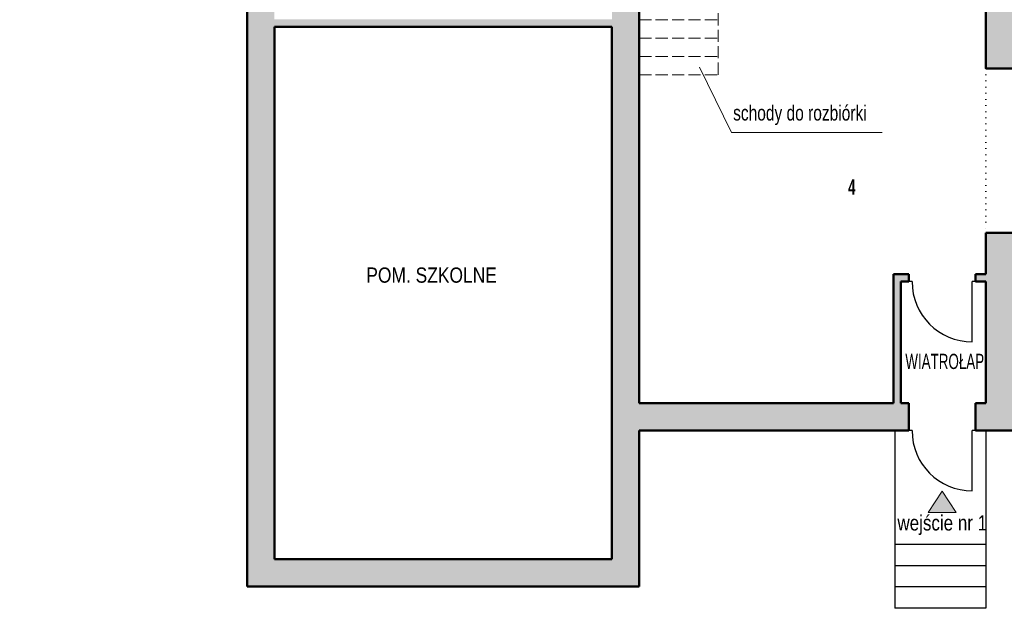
# Model space of a CAD drawing. Header units: centimetres. Extents: x -1289 to 2012, y -2118 to 998.
# Tile 1 of 8: x -1240 to 379, y -1846 to -879. Entities that reach past the tile are written whole.
import ezdxf

# ---------------------------------------------------------------- set-up
doc = ezdxf.new("R2010")
doc.units = ezdxf.units.CM
doc.linetypes.add('PUNKT2_S9', pattern=[10, 0, -10])
doc.linetypes.add('VERDECKT2_S2', pattern=[27, 20, -7])
doc.layers.add('Standard', color=7, linetype='Continuous', lineweight=25)
doc.styles.add('ARIAL', font='ARIAL.TTF')

# ---------------------------------------------------------------- blocks, each defined once
blk = doc.blocks.new('OBIEKTY_ZLOZONE_0')
at = {"layer": 'Standard', "color": 7, "linetype": 'ByBlock', "lineweight": 25}
for p, q in [((227.5, -1554.3), (222, -1554.3)), ((326.5, -1653.3), (326.5, -1554.3)), ((332, -1554.3), (326.5, -1554.3))]:
    blk.add_line(p, q, dxfattribs=at)
blk.add_arc((326.5, -1554.3), 99, 180, 270, dxfattribs=at)
blk = doc.blocks.new('OBIEKTY_ZLOZONE_1')
at = {"layer": 'Standard', "color": 7, "linetype": 'ByBlock', "lineweight": 25}
for p, q in [((227.5, -1309.3), (222, -1309.3)), ((326.5, -1408.3), (326.5, -1309.3)), ((332, -1309.3), (326.5, -1309.3))]:
    blk.add_line(p, q, dxfattribs=at)
blk.add_arc((326.5, -1309.3), 99, 180, 270, dxfattribs=at)

msp = doc.modelspace()

# ---------------------------------------------------------------- hatches: boundary and pattern name
at = {"layer": 'Standard', "linetype": 'ByBlock', "lineweight": 13}
h = msp.add_hatch(color=254, dxfattribs=at)
h.paths.add_polyline_path([(-120.1, 299.7), (-120.1, 259.7), (-80.1, 259.7), (-80.1, 299.7)])
h.paths.add_polyline_path([(993.9, 200.1), (993.9, 280.1), (955.9, 280.1), (955.9, 200.1)])
h.paths.add_polyline_path([(993.9, -79.9), (993.9, 0.1), (955.9, 0.1), (955.9, -79.9)])
h.paths.add_polyline_path([(558.9, -392.3), (558.9, -416.1), (570.9, -416.1), (570.9, -380.3), (518, -380.3), (518, -392.3)])
h.paths.add_polyline_path([(189.9, 555.7), (145.9, 555.7), (145.9, 517.7), (189.9, 517.7)])
h.paths.add_polyline_path([(-420.1, 492.7), (-378.1, 492.7), (-378.1, 517.7), (-220.1, 517.7), (-220.1, 555.7), (-378.1, 555.7), (-378.1, 627.7), (-420.1, 627.7)])
h.paths.add_polyline_path([(-1015.1, 919.7), (-1015.1, 881.7), (-420.1, 881.7), (-420.1, 804.7), (-378.1, 804.7), (-378.1, 998), (-420.1, 998), (-420.1, 919.7)])
h.paths.add_polyline_path([(-1110.1, 265.7), (-1110.1, 307.7), (-1135.1, 307.7), (-1135.1, 881.7), (-1115.1, 881.7), (-1115.1, 919.7), (-1160.1, 919.7), (-1160.1, 307.7), (-1240, 307.7), (-1240, 265.7)])
h.paths.add_polyline_path([(-866.1, 33.7), (-866.1, -59.3), (-821.1, -59.3), (-821.1, 33.7)])
h.paths.add_polyline_path([(-821.1, 155.7), (-866.1, 155.7), (-866.1, 138.7), (-821.1, 138.7)])
h.paths.add_polyline_path([(-29.1, -497.3), (-29.1, -509.3), (208.9, -509.3), (208.9, -497.3)])
h.paths.add_polyline_path([(351.9, 317.7), (323.9, 317.7), (323.9, 259.7), (351.9, 259.7), (351.9, -497.3), (308.9, -497.3), (308.9, -509.3), (351.9, -509.3), (351.9, -524.3), (393.9, -524.3), (393.9, -392.3), (418, -392.3), (418, -380.3), (393.9, -380.3), (393.9, 517.7), (955.9, 517.7), (955.9, 480.1), (993.9, 480.1), (993.9, 555.7), (315.9, 555.7), (315.9, 517.7), (351.9, 517.7)])
h.paths.add_polyline_path([(-221.1, -74.3), (-266.1, -74.3), (-266.1, -90.3), (-236.7, -90.3), (-236.7, -105.3), (-266.1, -105.3), (-266.1, -134.3), (-221.1, -134.3)])
h.paths.add_polyline_path([(-266.1, 220.7), (-221.1, 220.7), (-221.1, 265.7), (-266.1, 265.7)])
h.paths.add_polyline_path([(-821.1, 220.7), (-378.1, 220.7), (-378.1, 332.7), (-420.1, 332.7), (-420.1, 307.7), (-900.1, 307.7), (-900.1, 265.7), (-866.1, 265.7), (-866.1, 210.7), (-821.1, 210.7)])
h.paths.add_polyline_path([(-266.1, -315.3), (-236.7, -315.3), (-236.7, -330.3), (-266.1, -330.3), (-266.1, -343.3), (-821.1, -343.3), (-821.1, -274.3), (-866.1, -274.3), (-866.1, -1810.3), (-221.1, -1810.3), (-221.1, -1554.3), (222, -1554.3), (222, -1509.3), (208.9, -1509.3), (208.9, -1309.3), (222, -1309.3), (222, -1297.3), (196.9, -1297.3), (196.9, -1509.3), (-221.1, -1509.3), (-221.1, -254.3), (-266.1, -254.3)])
h.paths.add_polyline_path([(-821.1, -878.3), (-821.1, -608.3), (-266.1, -608.3), (-266.1, -878.3)], flags=16)
h.paths.add_polyline_path([(-266.1, -596.3), (-821.1, -596.3), (-821.1, -355.3), (-266.1, -355.3)], flags=16)
h.paths.add_polyline_path([(-266.1, -1765.3), (-821.1, -1765.3), (-821.1, -890.3), (-266.1, -890.3)], flags=16)
at = {"layer": 'Standard', "linetype": 'ByBlock', "lineweight": 25}
h = msp.add_hatch(color=254, dxfattribs=at)
h.paths.add_polyline_path([(993.9, -279.9), (955.9, -279.9), (955.9, -380.3), (570.9, -380.3), (570.9, -392.3), (955.9, -392.3), (955.9, -413.9), (993.9, -413.9)])
h.paths.add_polyline_path([(558.9, -642.3), (393.9, -642.3), (393.9, -624.3), (348.9, -624.3), (348.9, -959.3), (832.2, -959.3), (832.2, -934.3), (393.9, -934.3), (393.9, -654.3), (955.9, -654.3), (955.9, -687.9), (993.9, -687.9), (993.9, -613.9), (955.9, -613.9), (955.9, -642.3), (570.9, -642.3), (570.9, -516.1), (558.9, -516.1)])
h.paths.add_polyline_path([(955.9, -959.3), (955.9, -1229.3), (645.8, -1229.3), (645.8, -1254.3), (655.9, -1254.3), (655.9, -1294.1), (656, -1294.1), (656, -1343.6), (655.9, -1343.6), (655.9, -1509.3), (530.9, -1509.3), (530.9, -1254.3), (545.8, -1254.3), (545.8, -1229.3), (507.8, -1229.3), (507.8, -1254.3), (518.9, -1254.3), (518.9, -1509.3), (393.9, -1509.3), (393.9, -1254.3), (407.8, -1254.3), (407.8, -1229.3), (348.9, -1229.3), (348.9, -1297.3), (332, -1297.3), (332, -1309.3), (348.9, -1309.3), (348.9, -1509.3), (332, -1509.3), (332, -1554.3), (993.9, -1554.3), (993.9, -887.9), (955.9, -887.9), (955.9, -934.3), (932.2, -934.3), (932.2, -959.3)])
h.paths.add_polyline_path([(955.9, -1509.3), (667.9, -1509.3), (667.9, -1254.3), (955.9, -1254.3)], flags=16)
at = {"layer": 'Standard', "linetype": 'ByBlock', "lineweight": 18}
msp.add_hatch(color=0, dxfattribs=at).paths.add_polyline_path([(254, -1688.8), (300, -1688.8), (277, -1653.8)])

# ---------------------------------------------------------------- linework, layer by layer
at = {"layer": 'Standard', "color": 7, "linetype": 'ByBlock', "lineweight": 50}
for p, q in [((-221.1, -1509.3), (-221.1, -254.3)), ((-866.1, -1810.3), (-866.1, -274.3)), ((348.9, -959.3), (348.9, -624.3)), ((-821.1, -890.3), (-266.1, -890.3)), ((-821.1, -1765.3), (-821.1, -890.3)), ((-266.1, -1765.3), (-266.1, -890.3)), ((348.9, -959.3), (832.2, -959.3)), ((348.9, -1229.3), (407.8, -1229.3)), ((348.9, -1297.3), (348.9, -1229.3)), ((196.9, -1509.3), (196.9, -1297.3)), ((196.9, -1297.3), (222, -1297.3)), ((208.9, -1309.3), (222, -1309.3)), ((208.9, -1509.3), (208.9, -1309.3)), ((222, -1297.3), (222, -1309.3)), ((332, -1297.3), (348.9, -1297.3)), ((332, -1297.3), (332, -1309.3)), ((332, -1309.3), (348.9, -1309.3)), ((348.9, -1509.3), (348.9, -1309.3)), ((-221.1, -1509.3), (196.9, -1509.3)), ((208.9, -1509.3), (222, -1509.3)), ((222, -1509.3), (222, -1554.3)), ((332, -1509.3), (332, -1554.3)), ((332, -1509.3), (348.9, -1509.3)), ((-221.1, -1554.3), (222, -1554.3)), ((-221.1, -1810.3), (-221.1, -1554.3)), ((332, -1554.3), (993.9, -1554.3)), ((-821.1, -1765.3), (-266.1, -1765.3)), ((-866.1, -1810.3), (-221.1, -1810.3))]:
    msp.add_line(p, q, dxfattribs=at)
at = {"layer": 'Standard', "color": 7, "linetype": 'VERDECKT2_S2', "lineweight": 18}
for p, q in [((-91.1, -969.3), (-91.1, -509.3)), ((-221.1, -879.3), (-91.1, -879.3)), ((-221.1, -909.3), (-91.1, -909.3)), ((-221.1, -939.3), (-91.1, -939.3)), ((-221.1, -969.3), (-91.1, -969.3))]:
    msp.add_line(p, q, dxfattribs=at)
at = {"layer": 'Standard', "color": 7, "linetype": 'ByBlock', "lineweight": 13}
for p, q in [((-121.8, -957.1), (-69.4, -1064.2)), ((-69.4, -1064.2), (178.6, -1064.2))]:
    msp.add_line(p, q, dxfattribs=at)
at = {"layer": 'Standard', "color": 7, "linetype": 'PUNKT2_S9', "lineweight": 13}
msp.add_line((348.9, -959.3), (348.9, -1229.3), dxfattribs=at)
at = {"layer": 'Standard', "color": 7, "linetype": 'ByBlock', "lineweight": 25}
for p, q in [((199.1, -1554.3), (199.1, -1846.3)), ((349.1, -1554.3), (349.1, -1846.3)), ((349.1, -1741.3), (199.1, -1741.3)), ((349.1, -1776.3), (199.1, -1776.3)), ((349.1, -1811.3), (199.1, -1811.3)), ((349.1, -1846.3), (199.1, -1846.3))]:
    msp.add_line(p, q, dxfattribs=at)
at = {"layer": 'Standard', "color": 7, "linetype": 'ByBlock', "lineweight": 18}
for p, q in [((277, -1653.8), (254, -1688.8)), ((300, -1688.8), (277, -1653.8)), ((254, -1688.8), (300, -1688.8))]:
    msp.add_line(p, q, dxfattribs=at)

# ---------------------------------------------------------------- block references
at = {"layer": 'Standard', "color": 7, "linetype": 'ByBlock', "lineweight": 25}
for name in ['OBIEKTY_ZLOZONE_1', 'OBIEKTY_ZLOZONE_0']:
    msp.add_blockref(name, (0, 0), dxfattribs=at)

# ---------------------------------------------------------------- texts
at = {"layer": 'Standard', "color": 7, "linetype": 'ByBlock', "lineweight": 18, "insert": (-66.7, -1052.1), "char_height": 25, "width": 225.16, "attachment_point": 7, "style": 'ARIAL'}
msp.add_mtext('\\W0.73;schody\\~do\\~rozbiórki', dxfattribs=at)
at = {"layer": 'Standard', "color": 7, "linetype": 'ByBlock', "lineweight": 25, "insert": (128.5, -1153.8), "char_height": 25, "width": 92.912, "attachment_point": 5, "style": 'ARIAL'}
msp.add_mtext('{\\fArial|i0|b1;\\H25.000000;\\W0.625000;\\C7;4}\\P', dxfattribs=at)
at = {"layer": 'Standard', "color": 7, "linetype": 'ByBlock', "lineweight": 50, "char_height": 25, "attachment_point": 4, "style": 'ARIAL'}
for s, insert, width in [('\\W0.82;POM.\\~SZKOLNE', (-670, -1298.8), 219.856), ('\\W0.63;WIATROŁAP', (216.5, -1440.7), 136.544), ('\\W0.80;wejście\\~nr\\~1', (203.5, -1709.7), 152.658)]:
    msp.add_mtext(s, dxfattribs=dict(at, insert=insert, width=width))

doc.saveas('drawing.dxf')
